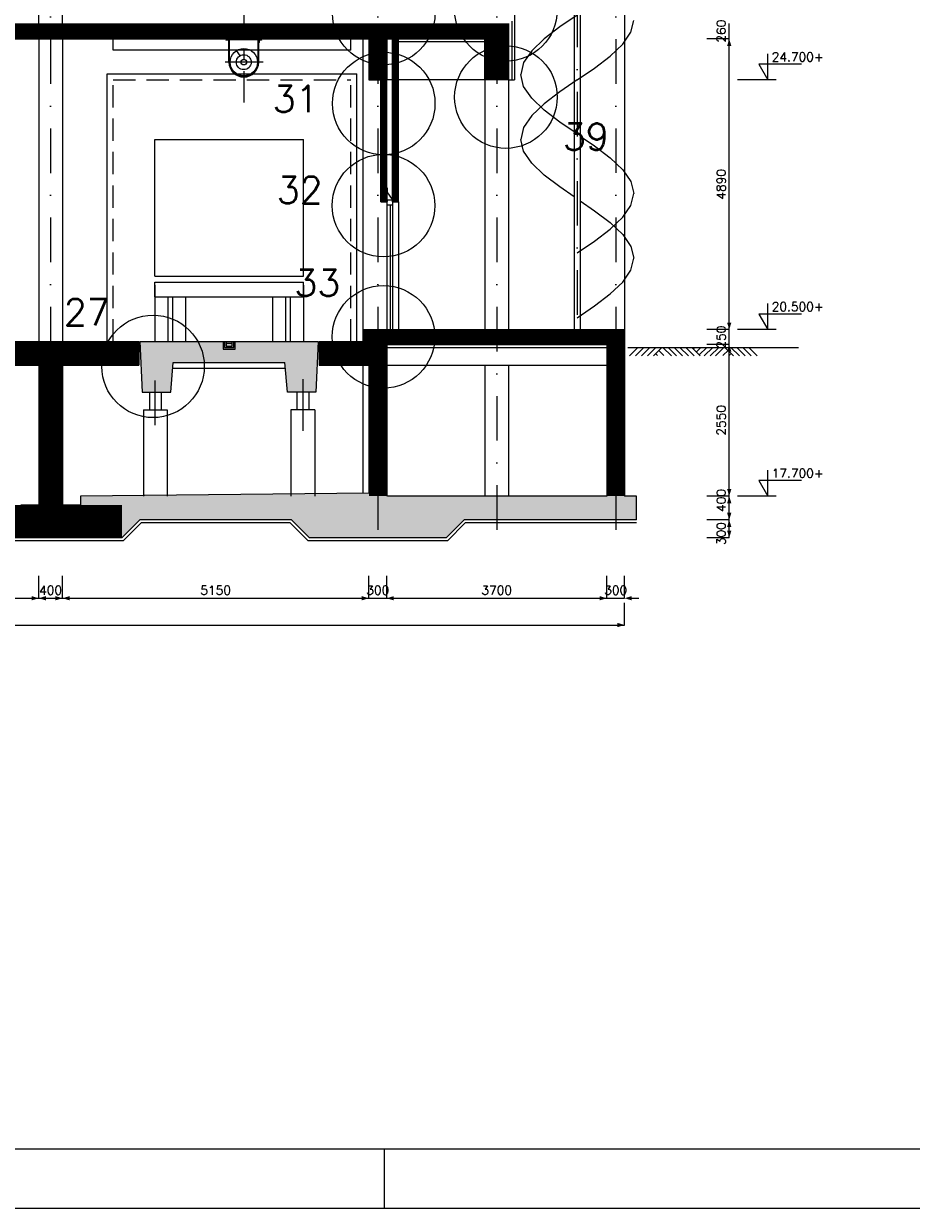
# Model space of a CAD drawing. Extents: x 0 to 118900, y 0 to 84100.
# Tile 6 of 16: x 70836 to 85758, y 0 to 19921. Entities that reach past the tile are written whole.
import ezdxf
from ezdxf.enums import TextEntityAlignment as Align

# ---------------------------------------------------------------- set-up
doc = ezdxf.new("R2010")
doc.units = 0
doc.header["$LTSCALE"] = 60
doc.header["$MEASUREMENT"] = 0
for name, pattern in [('CENTRE2', [28.125, 18.75, -3.125, 3.125, -3.125]), ('DASHDOT', [25, 12.5, -6.25, 0, -6.25]), ('HIDDEN', [9.375, 6.25, -3.125])]:
    doc.linetypes.add(name, pattern=pattern)
doc.layers.get('0').update_dxf_attribs({"linetype": 'CONTINUOUS'})
for name, color, linetype in [('ARCEERKADER', 8, 'CONTINUOUS'), ('ARCERING', 4, 'CONTINUOUS'), ('BETON', 8, 'CONTINUOUS'), ('CONSTR50', 1, 'CONTINUOUS'), ('HGTMAAT15', 3, 'CONTINUOUS'), ('KADER', 2, 'CONTINUOUS'), ('LAAG18', 3, 'CONTINUOUS'), ('LAAG25', 4, 'CONTINUOUS'), ('LAAG35', 7, 'CONTINUOUS'), ('LAAG50', 1, 'CONTINUOUS'), ('MAAT15', 3, 'CONTINUOUS'), ('MAAT20', 4, 'CONTINUOUS'), ('ME-CL', 8, 'CENTRE2'), ('ME1', 8, 'CONTINUOUS'), ('ME2', 8, 'CONTINUOUS'), ('RIOLERING', 7, 'CONTINUOUS'), ('STRAMIEN', 3, 'DASHDOT'), ('TXT50', 1, 'CONTINUOUS')]:
    doc.layers.add(name, color=color, linetype=linetype)
doc.styles.add('ROMANS', font='romans')

# ---------------------------------------------------------------- blocks, each defined once
blk = doc.blocks.new('2MAAIVEL')
at = {"linetype": 'Continuous'}
for points in [[(0, 0), (1.41, 1.41)], [(1, 0), (2.41, 1.41)], [(2, 0), (3.41, 1.41)], [(3, 0), (4.41, 1.41)], [(4, 0), (5.41, 1.41)], [(4.7, 0.08), (4.47, 0.31)], [(5.75, 0.08), (4.85, 0.98)], [(7.02, 0), (5.61, 1.41)], [(7.88, 0), (6.47, 1.41)], [(8.88, 0), (7.47, 1.41)], [(9.88, 0), (8.47, 1.41)], [(10.88, 0), (9.47, 1.41)], [(11.88, 0), (10.47, 1.41)], [(10.72, 1.16), (10.98, 1.41)], [(11.22, 0.66), (11.98, 1.41)], [(11.72, 0.16), (12.98, 1.41)], [(12.56, 0), (13.98, 1.41)], [(13.56, 0), (14.98, 1.41)], [(14.43, 0), (15.84, 1.41)], [(15.7, 0.08), (16.6, 0.98)], [(17.45, 0), (16.03, 1.41)], [(16.75, 0.08), (16.97, 0.31)], [(18.45, 0), (17.03, 1.41)], [(19.45, 0), (18.03, 1.41)], [(20.45, 0), (19.03, 1.41)], [(21.45, 0), (20.03, 1.41)]]:
    blk.add_lwpolyline(points, dxfattribs=at)
blk = doc.blocks.new('ST105')
at = {"color": 0}
for p, q in [((0, 50), (0, 50)), ((0, 43), (5, 48)), ((0, 36), (5, 41)), ((0, 29), (5, 34)), ((0, 22), (5, 27)), ((0, 15), (5, 20)), ((0, 8), (5, 13)), ((0, 0), (7, 7)), ((7, 0), (12, 5)), ((14, 0), (19, 5)), ((21, 0), (26, 5)), ((28, 0), (33, 5)), ((35, 0), (40, 5)), ((42, 0), (47, 5)), ((49, 0), (50, 1))]:
    blk.add_line(p, q, dxfattribs=at)
for p, q in [((0, 50), (0, 0)), ((0, 0), (50, 0)), ((5, 46), (5, 12)), ((12, 5), (46, 5)), ((50, 0), (50, 2))]:
    blk.add_line(p, q)
for centre, radius, start, end in [((2, 46), 3.5, 0, 90), ((12, 12), 7, 180, 270), ((46, 2), 3.5, 0, 90)]:
    blk.add_arc(centre, radius, start, end)
blk = doc.blocks.new('ZUDIMTUS')
at = {"color": 3}
blk.add_solid([(0, 0), (-800, -240), (-800, 240)], dxfattribs=at)
blk = doc.blocks.new('ZUHMAAT1')
at = {"layer": 'MAAT20'}
for p, q in [((4.31, 0), (4.31, 2.93)), ((3.3, 1.75), (4.31, 0)), ((8.1, 1.75), (3.3, 1.75)), ((5.26, 0), (0.92, 0))]:
    blk.add_line(p, q, dxfattribs=at)
blk = doc.blocks.new('ZUDIMEND')
blk.add_line((-800, 0), (-1600, 0))
at = {"color": 3}
blk.add_solid([(0, 0), (-800, -240), (-800, 240)], dxfattribs=at)
blk = doc.blocks.new('STLATEI')
at = {"layer": 'LAAG50'}
for p, q in [((4, 230), (-40, 230)), ((0, 226), (-40, 226)), ((0, 226), (0, 0)), ((4, 230), (4, 163)), ((-95, 0), (0, 0)), ((98, 33), (4, 163)), ((4, 26), (94, 26)), ((4, 26), (4, -4)), ((94, 26), (94, -4)), ((98, 33), (98, 0)), ((-95, 0), (0, 0)), ((4, -4), (-40, -4)), ((134, -4), (94, -4)), ((98, 0), (171, 0)), ((171, 0), (188, -2))]:
    blk.add_line(p, q, dxfattribs=at)
blk = doc.blocks.new('*X30')
at = {"color": 0}
for p, q in [((76838, 19702), (77003, 19866)), ((76838, 19814), (76891, 19866)), ((76915, 19666), (77115, 19866)), ((77028, 19666), (77228, 19866)), ((77140, 19666), (77340, 19866)), ((77252, 19666), (77452, 19866)), ((77364, 19666), (77564, 19866)), ((77477, 19666), (77677, 19866)), ((77589, 19666), (77789, 19866)), ((77701, 19666), (77901, 19866)), ((77813, 19666), (78013, 19866)), ((77926, 19666), (78126, 19866)), ((78038, 19666), (78238, 19866)), ((78150, 19666), (78350, 19866)), ((78262, 19666), (78462, 19866)), ((78375, 19666), (78575, 19866)), ((78487, 19666), (78687, 19866)), ((78599, 19666), (78688, 19755))]:
    blk.add_line(p, q, dxfattribs=at)

msp = doc.modelspace()

# ---------------------------------------------------------------- linework, layer by layer
at = {"layer": 'ARCEERKADER'}
msp.add_lwpolyline([(78688, 19866), (76838, 19866), (76838, 19666), (78688, 19666), (78688, 19866)], dxfattribs=at)
at = {"layer": 'BETON'}
for points, const_width in [([(78988, 19796), (58638, 19796)], 260), ([(78788, 18976), (78788, 19666)], 400), ([(76738, 14776), (76738, 14449)], 400), ([(76538, 14651), (80938, 14651)], 250), ([(80788, 14776), (80788, 11976)], 300), ([(69803, 14376), (72773, 14376)], 400), ([(75803, 14376), (76638, 14376)], 400), ([(76788, 14526), (76788, 11976)], 300), ([(71288, 14176), (71288, 11826)], 400), ([(72488, 11551), (70088, 11551)], 550)]:
    msp.add_lwpolyline(points, dxfattribs=dict(at, const_width=const_width))
at = {"layer": 'BETON', "linetype": 'Continuous', "const_width": 300}
msp.add_lwpolyline([(76788, 19666), (76788, 18976)], dxfattribs=at)
at = {"layer": 'BETON', "color": 4, "const_width": 100}
for points in [[(77088, 16926), (77088, 19666)], [(76888, 16926), (76888, 18976)]]:
    msp.add_lwpolyline(points, dxfattribs=at)
at = {"layer": 'BETON'}
for points in [[(72828, 13726), (73308, 13726), (72788, 14576), (73350, 14226)], [(72788, 14576), (73350, 14226), (75788, 14576), (75226, 14226)], [(75788, 14576), (75226, 14226), (75748, 13726), (75268, 13726)], [(71788, 11976), (72788, 11576), (76638, 12026), (75338, 11576)], [(71788, 11976), (71788, 11826), (72788, 11576), (72488, 11276)], [(76638, 12026), (75338, 11576), (76938, 11976), (75638, 11276)], [(76938, 11976), (75638, 11276), (78238, 11576), (77938, 11276)], [(76938, 11976), (78238, 11576), (81138, 11976), (81138, 11576)]]:
    msp.add_solid(points, dxfattribs=at)
at = {"layer": 'CONSTR50'}
for p, q in [((78988, 19926), (78988, 18976)), ((76838, 19866), (78688, 19866)), ((78688, 19666), (78688, 19866)), ((65638, 19666), (76638, 19666)), ((76638, 19666), (76638, 18976)), ((78688, 19666), (76838, 19666)), ((78588, 18976), (78588, 19666)), ((76638, 18976), (76938, 18976)), ((78988, 18976), (78588, 18976)), ((76538, 14776), (76538, 14449)), ((76538, 14776), (80938, 14776)), ((80938, 14776), (80938, 11976)), ((69803, 14576), (72773, 14576)), ((72773, 14576), (72773, 14176)), ((72788, 14576), (72828, 13726)), ((72788, 14576), (75788, 14576)), ((75788, 14576), (75748, 13726)), ((75803, 14576), (75803, 14176)), ((75803, 14576), (76538, 14576)), ((76333, 14576), (76333, 14449)), ((76333, 14449), (76538, 14449)), ((76938, 14526), (80638, 14526)), ((76938, 14526), (76938, 11976)), ((80638, 14526), (80638, 11976)), ((69803, 14176), (71088, 14176)), ((71088, 14176), (71088, 11826)), ((71488, 14176), (71488, 11826)), ((71488, 14176), (72773, 14176)), ((73308, 13726), (73350, 14226)), ((73350, 14226), (75226, 14226)), ((75268, 13726), (75226, 14226)), ((75803, 14176), (76638, 14176)), ((76638, 14176), (76638, 12026)), ((72828, 13726), (73308, 13726)), ((75748, 13726), (75268, 13726)), ((76638, 12026), (71788, 11976)), ((71788, 11976), (71788, 11826)), ((80638, 11976), (76952, 11976)), ((81138, 11976), (80938, 11976)), ((81138, 11976), (80938, 11976)), ((81138, 11576), (81138, 11976)), ((71088, 11826), (70788, 11826)), ((71788, 11826), (71488, 11826)), ((72488, 11276), (72788, 11576)), ((75338, 11576), (72788, 11576)), ((75638, 11276), (75338, 11576)), ((77938, 11276), (78238, 11576)), ((81138, 11576), (78238, 11576)), ((72488, 11276), (70088, 11276)), ((77938, 11276), (75638, 11276))]:
    msp.add_line(p, q, dxfattribs=at)
at = {"layer": 'CONSTR50', "linetype": 'Continuous'}
for p, q in [((76838, 19866), (76838, 19666)), ((76938, 19666), (76938, 18976))]:
    msp.add_line(p, q, dxfattribs=at)
at = {"layer": 'CONSTR50'}
for points in [[(70883, 14576), (70883, 14449), (71088, 14449), (71088, 14576)], [(71488, 14576), (71488, 14449), (71693, 14449), (71693, 14576)], [(74188, 14576), (74188, 14449), (74393, 14449), (74393, 14576)]]:
    msp.add_lwpolyline(points, dxfattribs=at)
at = {"layer": 'KADER', "color": 3}
msp.add_line((76900, 0), (76900, 1000), dxfattribs=at)
msp.add_lwpolyline([(0, 0), (118900, 0), (118900, 0), (118900, 84100), (0, 84100)], close=True, dxfattribs=at)
at = {"layer": 'KADER'}
msp.add_lwpolyline([(1000, 1000), (117900, 1000), (117900, 1000), (117900, 83100), (1000, 83100)], close=True, dxfattribs=at)
at = {"layer": 'LAAG18'}
for p, q in [((79088, 32216), (79088, 18976)), ((79048, 18976), (79048, 19966)), ((73038, 17976), (75538, 17976)), ((73038, 15676), (73038, 17976)), ((75538, 15676), (75538, 17976)), ((73038, 15676), (75538, 15676)), ((73038, 15326), (73038, 15576)), ((73038, 15576), (75538, 15576)), ((75538, 15326), (75538, 15576)), ((73038, 15526), (73038, 14576)), ((75538, 15526), (75538, 14576)), ((73038, 15326), (75538, 15326)), ((73258, 15326), (73258, 14576)), ((73338, 15326), (73338, 14576)), ((73558, 15326), (73558, 14576)), ((75018, 15326), (75018, 14576)), ((75238, 15326), (75238, 14576)), ((75318, 15326), (75318, 14576)), ((72509, 11226), (72809, 11526)), ((75317, 11526), (72809, 11526)), ((75617, 11226), (75317, 11526)), ((77959, 11226), (78259, 11526)), ((81138, 11526), (78259, 11526)), ((72509, 11226), (70067, 11226)), ((77959, 11226), (75617, 11226))]:
    msp.add_line(p, q, dxfattribs=at)
at = {"layer": 'LAAG18', "linetype": 'HIDDEN'}
for p, q in [((71088, 19726), (71088, 20576)), ((71488, 19726), (71488, 20576))]:
    msp.add_line(p, q, dxfattribs=at)
at = {"layer": 'LAAG25'}
for p, q in [((80091, 32276), (80091, 14776)), ((80191, 32276), (80191, 14776)), ((80938, 20166), (80938, 14576)), ((71088, 19666), (71088, 14576)), ((71488, 19666), (71488, 14576)), ((72338, 19476), (72338, 19666)), ((76338, 19476), (76338, 19666)), ((76538, 19666), (76538, 14776)), ((78588, 19616), (77138, 19616)), ((76338, 19476), (72338, 19476)), ((72238, 19076), (76438, 19076)), ((72238, 14576), (72238, 19076)), ((76438, 14576), (76438, 19076)), ((77038, 18976), (76938, 18976)), ((78588, 18976), (77138, 18976)), ((78588, 18976), (78588, 14776)), ((78988, 18976), (78988, 14776)), ((76938, 16926), (76938, 14776)), ((76938, 16876), (77038, 16876)), ((76998, 16876), (76998, 14776)), ((77038, 16926), (77038, 14776)), ((77138, 16926), (77138, 14776)), ((70933, 14551), (71038, 14551)), ((71538, 14551), (71643, 14551)), ((74238, 14551), (74343, 14551)), ((76383, 14551), (76488, 14551)), ((76938, 14476), (80638, 14476)), ((80993, 14476), (83254, 14476)), ((82102, 14476), (83862, 14476)), ((76538, 14276), (76538, 12026)), ((76938, 14176), (80638, 14176)), ((78588, 14176), (78588, 11976)), ((78988, 14176), (78988, 11976)), ((73333, 14126), (75235, 14126)), ((73048, 13167), (73048, 13919)), ((75528, 13943), (75528, 13073)), ((72948, 13726), (72948, 13426)), ((73148, 13726), (73148, 13426)), ((75428, 13726), (75428, 13426)), ((75628, 13726), (75628, 13426)), ((72848, 13426), (72848, 11976)), ((72848, 13426), (73248, 13426)), ((73248, 13426), (73248, 11976)), ((75328, 13426), (75328, 11976)), ((75728, 13426), (75328, 13426)), ((75728, 13426), (75728, 11976))]:
    msp.add_line(p, q, dxfattribs=at)
at = {"layer": 'LAAG25', "linetype": 'HIDDEN'}
for p, q in [((72338, 18976), (76338, 18976)), ((72338, 14576), (72338, 18976)), ((76338, 14576), (76338, 18976))]:
    msp.add_line(p, q, dxfattribs=at)
at = {"layer": 'LAAG25'}
for points in [[(80141, 20066), (79851, 19866), (79586, 19666), (79376, 19466), (79241, 19266), (79191, 19066)], [(80091, 18101), (79851, 18266), (79586, 18466), (79376, 18666), (79241, 18866), (79191, 19066)], [(80191, 18032), (80432, 17866), (80697, 17666), (80907, 17466), (81042, 17266), (81091, 17066)], [(80141, 16066), (80432, 16266), (80697, 16466), (80907, 16666), (81042, 16866), (81091, 17066)]]:
    msp.add_lwpolyline(points, dxfattribs=at)
msp.add_circle((72338, 19476), 1.06, dxfattribs=at)
at = {"layer": 'LAAG35'}
for p, q in [((77038, 16926), (77038, 19666)), ((77138, 16926), (77138, 19666)), ((76838, 16926), (76838, 18976)), ((76938, 16926), (76938, 18976)), ((76838, 16926), (76938, 16926)), ((77038, 16926), (77138, 16926))]:
    msp.add_line(p, q, dxfattribs=at)
for points in [[(80141, 18976), (80432, 19176), (80697, 19376), (80907, 19576), (81042, 19776), (81091, 19976)], [(80141, 18976), (79851, 18776), (79586, 18576), (79376, 18376), (79241, 18176), (79191, 17976)], [(80091, 17011), (79851, 17176), (79586, 17376), (79376, 17576), (79241, 17776), (79191, 17976)], [(80191, 16942), (80432, 16776), (80697, 16576), (80907, 16376), (81042, 16176), (81091, 15976)], [(80141, 14976), (80432, 15176), (80697, 15376), (80907, 15576), (81042, 15776), (81091, 15976)]]:
    msp.add_lwpolyline(points, dxfattribs=at)
at = {"layer": 'MAAT15'}
for p, q in [((82697, 19666), (82697, 19926)), ((82697, 19666), (82322, 19666)), ((82697, 14776), (82697, 19666)), ((82697, 14776), (82322, 14776)), ((82697, 14526), (82697, 14776)), ((82697, 14526), (82322, 14526)), ((82697, 11976), (82697, 14526)), ((82697, 11976), (82322, 11976)), ((82697, 11976), (82322, 11976)), ((82697, 11576), (82697, 11976)), ((82697, 11576), (82322, 11576)), ((82697, 11276), (82697, 11576)), ((82697, 11276), (82322, 11276)), ((71088, 10259), (71088, 10634)), ((71488, 10259), (71488, 10634)), ((76638, 10259), (76638, 10634)), ((76938, 10259), (76938, 10634)), ((80638, 10259), (80638, 10634)), ((80938, 10259), (80938, 10634)), ((65938, 10259), (71088, 10259)), ((71088, 10259), (71488, 10259)), ((71488, 10259), (76638, 10259)), ((76638, 10259), (76938, 10259)), ((76938, 10259), (80638, 10259)), ((80638, 10259), (80938, 10259)), ((80938, 9809), (80938, 10184)), ((32738, 9809), (80938, 9809))]:
    msp.add_line(p, q, dxfattribs=at)
at = {"layer": 'MAAT20'}
msp.add_line((78988, 18976), (79088, 18976), dxfattribs=at)
at = {"layer": 'ME-CL'}
for p, q in [((74536, 20809), (74536, 18595)), ((74863, 19274), (74223, 19274))]:
    msp.add_line(p, q, dxfattribs=at)
at = {"layer": 'ME1'}
for p, q in [((74286, 19274), (74286, 19726)), ((74297, 19274), (74297, 19726)), ((74776, 19274), (74776, 19726)), ((74786, 19274), (74786, 19726)), ((74789, 19652), (74286, 19652)), ((74412, 19467), (74468, 19379))]:
    msp.add_line(p, q, dxfattribs=at)
for radius in [229, 125]:
    msp.add_circle((74536, 19274), radius, dxfattribs=at)
for radius in [250, 240]:
    msp.add_arc((74536, 19274), radius, 180, 360, dxfattribs=at)
at = {"layer": 'ME2', "const_width": 10}
msp.add_lwpolyline([(74531, 19274, 1), (74541, 19274, 1)], format="xyb", close=True, dxfattribs=at)
at = {"layer": 'ME2'}
msp.add_circle((74536, 19274), 46.3, dxfattribs=at)
at = {"layer": 'RIOLERING'}
for points in [[(70908, 14576), (70908, 14474), (71063, 14474), (71063, 14576)], [(70933, 14576), (70933, 14499), (71038, 14499), (71038, 14576)], [(71513, 14576), (71513, 14474), (71668, 14474), (71668, 14576)], [(71538, 14576), (71538, 14499), (71643, 14499), (71643, 14576)], [(74213, 14576), (74213, 14474), (74368, 14474), (74368, 14576)], [(74238, 14576), (74238, 14499), (74343, 14499), (74343, 14576)], [(76358, 14576), (76358, 14474), (76513, 14474), (76513, 14576)], [(76383, 14576), (76383, 14499), (76488, 14499), (76488, 14576)]]:
    msp.add_lwpolyline(points, dxfattribs=at)
at = {"layer": 'STRAMIEN'}
for p, q in [((71288, 36161), (71288, 11153)), ((76788, 36161), (76788, 11153)), ((78788, 36161), (78788, 11153)), ((80788, 36162), (80788, 11153)), ((80141, 32276), (80141, 14776))]:
    msp.add_line(p, q, dxfattribs=at)
at = {"layer": 'TXT50'}
for centre in [(76888, 20092), (78943, 20152), (78943, 18687), (76888, 18578), (76885, 16862), (76885, 14655), (73010, 14159)]:
    msp.add_circle(centre, 862, dxfattribs=at)

# ---------------------------------------------------------------- block references
at = {"layer": 'ARCERING'}
msp.add_blockref('STLATEI', (76940, 16933), dxfattribs=at)
at = {"layer": 'HGTMAAT15', "xscale": 150, "yscale": 150, "zscale": 150}
for p in [(82697, 18976), (82697, 14776), (82697, 11976)]:
    msp.add_blockref('ZUHMAAT1', p, dxfattribs=at)
at = {"layer": 'LAAG18'}
msp.add_blockref('*X30', (0, 0), dxfattribs=at)
at = {"layer": 'LAAG25', "xscale": 100, "yscale": 100, "zscale": 100}
msp.add_blockref('2MAAIVEL', (81022, 14335), dxfattribs=at)
at = {"layer": 'MAAT15', "xscale": 0.15, "yscale": 0.15, "zscale": 0.15}
for name, p, rotation in [('ZUDIMTUS', (82697, 19666), 90), ('ZUDIMTUS', (82697, 14776), 270), ('ZUDIMTUS', (82697, 14526), 90), ('ZUDIMTUS', (82697, 11976), 270), ('ZUDIMTUS', (82697, 11976), 90), ('ZUDIMTUS', (82697, 11576), 270), ('ZUDIMTUS', (82697, 11576), 90), ('ZUDIMTUS', (82697, 11276), 270), ('ZUDIMTUS', (71088, 10259), 180), ('ZUDIMTUS', (71488, 10259), 180), ('ZUDIMTUS', (76938, 10259), 180), ('ZUDIMEND', (80938, 10259), 180)]:
    msp.add_blockref(name, p, dxfattribs=dict(at, rotation=rotation))
for p in [(71088, 10259), (71488, 10259), (76638, 10259), (80638, 10259), (80938, 9809)]:
    msp.add_blockref('ZUDIMTUS', p, dxfattribs=at)
at = {"layer": 'ME1', "xscale": -1, "rotation": 89.99999999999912}
msp.add_blockref('ST105', (74285, 19652), dxfattribs=at)
at = {"layer": 'ME1', "rotation": 269.9999999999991}
msp.add_blockref('ST105', (74788, 19652), dxfattribs=at)

# ---------------------------------------------------------------- texts
at = {"layer": 'HGTMAAT15', "style": 'ROMANS'}
for s, p in [('24.700+', (83412, 19287)), ('20.500+', (83412, 15087)), ('17.700+', (83412, 12287))]:
    msp.add_text(s, height=150, dxfattribs=at).set_placement(p)
at = {"layer": 'MAAT15', "style": 'ROMANS'}
for s, p in [('260', (82637, 19796)), ('4890', (82637, 17221)), ('250', (82637, 14651)), ('2550', (82637, 13251)), ('400', (82637, 11903)), ('300', (82637, 11345))]:
    msp.add_text(s, height=150, rotation=90, dxfattribs=at).set_placement(p, align=Align.CENTER)
for s, p in [('400', (71288, 10319)), ('5150', (74063, 10319)), ('300', (76788, 10319)), ('3700', (78788, 10319)), ('300', (80788, 10319))]:
    msp.add_text(s, height=150, dxfattribs=at).set_placement(p, align=Align.CENTER)
at = {"layer": 'TXT50', "style": 'ROMANS'}
for s, p in [('31', (75021, 18433)), ('39', (79901, 17796)), ('32', (75091, 16899)), ('33', (75386, 15339)), ('27', (71511, 14843))]:
    msp.add_text(s, height=450, dxfattribs=at).set_placement(p)

doc.saveas('drawing.dxf')
